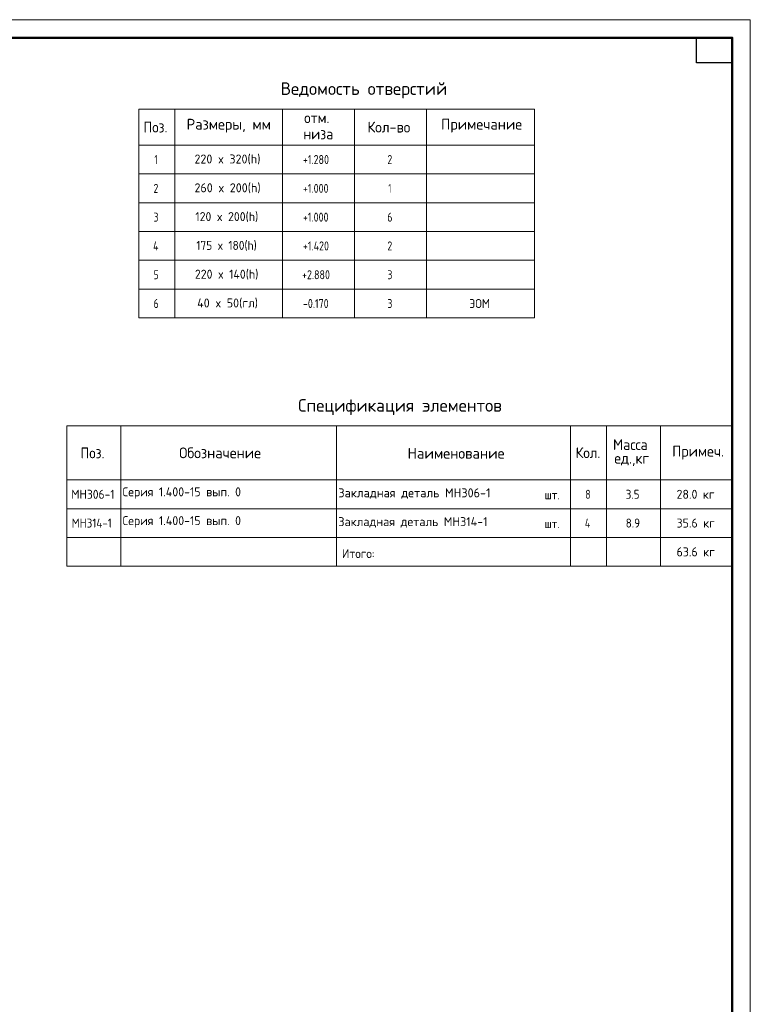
# Model space of a CAD drawing. Header units: millimetres. Extents: x -49773 to 2322955, y -3321 to 58485.
# Tile 112 of 256: x 515411 to 535720, y 30643 to 57998. Entities that reach past the tile are written whole.
import ezdxf

# ---------------------------------------------------------------- set-up
doc = ezdxf.new("R2010")
doc.units = ezdxf.units.MM
doc.layers.add('Standard', color=7, linetype='Continuous', lineweight=25)
doc.styles.add('GOST AllPlan type A', font='txt')
doc.styles.add('ISOCPEUR', font='txt')

msp = doc.modelspace()

# ---------------------------------------------------------------- linework, layer by layer
at = {"layer": 'Standard', "color": 7, "linetype": 'Continuous', "lineweight": 13, "transparency": 33554687}
for p, q in [((518720.4, 55512.2), (529720.4, 55512.2)), ((518720.4, 54512.2), (518720.4, 55512.2)), ((519720.4, 54512.2), (519720.4, 55512.2)), ((522720.4, 54512.2), (522720.4, 55512.2)), ((524720.4, 54512.2), (524720.4, 55512.2)), ((526720.4, 54512.2), (526720.4, 55512.2)), ((529720.4, 54512.2), (529720.4, 55512.2)), ((518720.4, 54512.2), (529720.4, 54512.2)), ((518720.4, 53712.2), (518720.4, 54512.2)), ((519720.4, 53712.2), (519720.4, 54512.2)), ((522720.4, 53712.2), (522720.4, 54512.2)), ((524720.4, 53712.2), (524720.4, 54512.2)), ((526720.4, 53712.2), (526720.4, 54512.2)), ((529720.4, 53712.2), (529720.4, 54512.2)), ((518720.4, 53712.2), (529720.4, 53712.2)), ((518720.4, 52912.2), (518720.4, 53712.2)), ((519720.4, 52912.2), (519720.4, 53712.2)), ((522720.4, 52912.2), (522720.4, 53712.2)), ((524720.4, 52912.2), (524720.4, 53712.2)), ((526720.4, 52912.2), (526720.4, 53712.2)), ((529720.4, 52912.2), (529720.4, 53712.2)), ((518720.4, 52912.2), (529720.4, 52912.2)), ((518720.4, 52112.2), (518720.4, 52912.2)), ((519720.4, 52112.2), (519720.4, 52912.2)), ((522720.4, 52112.2), (522720.4, 52912.2)), ((524720.4, 52112.2), (524720.4, 52912.2)), ((526720.4, 52112.2), (526720.4, 52912.2)), ((529720.4, 52112.2), (529720.4, 52912.2)), ((518720.4, 52112.2), (529720.4, 52112.2)), ((518720.4, 51312.2), (518720.4, 52112.2)), ((519720.4, 51312.2), (519720.4, 52112.2)), ((522720.4, 51312.2), (522720.4, 52112.2)), ((524720.4, 51312.2), (524720.4, 52112.2)), ((526720.4, 51312.2), (526720.4, 52112.2)), ((529720.4, 51312.2), (529720.4, 52112.2)), ((518720.4, 51312.2), (529720.4, 51312.2)), ((518720.4, 50512.2), (518720.4, 51312.2)), ((519720.4, 50512.2), (519720.4, 51312.2)), ((522720.4, 50512.2), (522720.4, 51312.2)), ((524720.4, 50512.2), (524720.4, 51312.2)), ((526720.4, 50512.2), (526720.4, 51312.2)), ((529720.4, 50512.2), (529720.4, 51312.2)), ((518720.4, 50512.2), (529720.4, 50512.2)), ((518720.4, 49712.2), (518720.4, 50512.2)), ((519720.4, 49712.2), (519720.4, 50512.2)), ((522720.4, 49712.2), (522720.4, 50512.2)), ((524720.4, 49712.2), (524720.4, 50512.2)), ((526720.4, 49712.2), (526720.4, 50512.2)), ((529720.4, 49712.2), (529720.4, 50512.2)), ((518720.4, 49712.2), (529720.4, 49712.2)), ((516720.4, 46712.2), (535220.4, 46712.2)), ((516720.4, 46712.2), (516720.4, 45212.2)), ((516720.4, 45212.2), (516720.4, 46712.2)), ((518220.4, 46712.2), (518220.4, 45212.2)), ((524220.4, 46712.2), (524220.4, 45212.2)), ((530720.4, 46712.2), (530720.4, 45212.2)), ((531720.4, 46712.2), (531720.4, 45212.2)), ((533220.4, 46712.2), (533220.4, 45212.2)), ((535220.4, 46712.2), (535220.4, 45212.2)), ((535220.4, 45212.2), (516720.4, 45212.2)), ((516720.4, 45212.2), (516720.4, 44412.2)), ((518220.4, 45212.2), (518220.4, 44412.2)), ((524220.4, 45212.2), (524220.4, 44412.2)), ((530720.4, 45212.2), (530720.4, 44412.2)), ((531720.4, 45212.2), (531720.4, 44412.2)), ((533220.4, 45212.2), (533220.4, 44412.2)), ((535220.4, 45212.2), (535220.4, 45212.2)), ((535220.4, 45212.2), (535220.4, 44412.2)), ((516720.4, 44412.2), (535220.4, 44412.2)), ((516720.4, 44412.2), (516720.4, 43612.2)), ((518220.4, 44412.2), (518220.4, 43612.2)), ((524220.4, 44412.2), (524220.4, 43612.2)), ((530720.4, 44412.2), (530720.4, 43612.2)), ((531720.4, 44412.2), (531720.4, 43612.2)), ((533220.4, 44412.2), (533220.4, 43612.2)), ((535220.4, 44412.2), (535220.4, 43612.2)), ((516720.4, 43612.2), (516720.4, 42812.2)), ((516720.4, 43612.2), (535220.4, 43612.2)), ((518220.4, 43612.2), (518220.4, 42812.2)), ((524220.4, 43612.2), (524220.4, 42812.2)), ((530720.4, 43612.2), (530720.4, 42812.2)), ((531720.4, 43612.2), (531720.4, 42812.2)), ((533220.4, 43612.2), (533220.4, 42812.2)), ((535220.4, 43612.2), (535220.4, 42812.2)), ((516720.4, 42812.2), (535220.4, 42812.2))]:
    msp.add_line(p, q, dxfattribs=at)
msp.add_lwpolyline([(493720.4, -1402.4), (535720.4, -1402.4), (535720.4, 57997.6), (493720.4, 57997.6), (493720.4, -1402.4)], close=True, dxfattribs=at)
at = {"layer": 'Standard', "color": 7, "linetype": 'Continuous', "lineweight": 50, "transparency": 33554687}
msp.add_lwpolyline([(495720.4, 57497.6), (535220.4, 57497.6), (535220.4, -902.4), (495720.4, -902.4), (495720.4, 57497.6)], close=True, dxfattribs=at)
at = {"layer": 'Standard', "color": 7, "linetype": 'Continuous', "lineweight": 25, "transparency": 33554687}
msp.add_lwpolyline([(535220.4, 57497.6), (535220.4, 56797.6), (534220.4, 56797.6), (534220.4, 57497.6), (535220.4, 57497.6)], close=True, dxfattribs=at)

# ---------------------------------------------------------------- texts
at = {"layer": 'Standard', "color": 7, "linetype": 'Continuous', "lineweight": 35, "transparency": 33554687, "char_height": 350, "attachment_point": 7, "style": 'ISOCPEUR'}
for s, insert, width in [('\\W0.99;Ведомость отверстий', (522662.9, 55812.2), 5000.008), ('\\W0.99;Спецификация элементов', (523152.9, 47012.2), 5804.233)]:
    msp.add_mtext(s, dxfattribs=dict(at, insert=insert, width=width))
at = {"layer": 'Standard', "color": 7, "linetype": 'Continuous', "lineweight": 25, "transparency": 33554687, "attachment_point": 7}
for s, insert, char_height, width, style in [('\\W0.93;отм.', (523320.6, 55123.9), 300, 949.137, 'ISOCPEUR'), ('\\W0.92;Поз.', (518852.9, 54862.2), 300, 872.987, 'ISOCPEUR'), ('\\W0.97;Размеры, мм', (520050.4, 54862.2), 300, 2484.949, 'ISOCPEUR'), ('\\W0.95;Кол-во', (525075.4, 54862.2), 300, 1432.285, 'ISOCPEUR'), ('\\W0.97;Примечание', (527125.4, 54862.2), 300, 2334.401, 'ISOCPEUR'), ('\\W0.93;низа', (523298.1, 54673.9), 300, 994.417, 'ISOCPEUR'), ('\\W0.56;1', (519157.9, 53987.2), 250, 194.435, 'ISOCPEUR'), ('\\W0.97;220 x 320(h)', (520270.4, 53977.2), 250, 2020.613, 'ISOCPEUR'), ('+1.280', (523284.6, 53987.2), 250, 894.934, 'GOST AllPlan type A'), ('\\W0.78;2', (525632.9, 53987.2), 250, 271.994, 'ISOCPEUR'), ('\\W0.78;2', (519132.9, 53187.2), 250, 272.013, 'ISOCPEUR'), ('\\W0.97;260 x 200(h)', (520270.4, 53177.2), 250, 2020.613, 'ISOCPEUR'), ('+1.000', (523284.6, 53187.2), 250, 894.934, 'GOST AllPlan type A'), ('\\W0.56;1', (525657.9, 53187.2), 250, 194.435, 'ISOCPEUR'), ('\\W0.78;3', (519132.9, 52387.2), 250, 272.013, 'ISOCPEUR'), ('\\W0.95;120 x 200(h)', (520295.4, 52377.2), 250, 1967.557, 'ISOCPEUR'), ('+1.000', (523284.6, 52387.2), 250, 894.934, 'GOST AllPlan type A'), ('\\W0.78;6', (525632.9, 52387.2), 250, 271.994, 'ISOCPEUR'), ('\\W0.80;4', (519120.4, 51587.2), 250, 299.854, 'ISOCPEUR'), ('\\W0.92;175 x 180(h)', (520320.4, 51577.2), 250, 1914.501, 'ISOCPEUR'), ('+1.420', (523284.6, 51587.2), 250, 894.934, 'GOST AllPlan type A'), ('\\W0.78;2', (525632.9, 51587.2), 250, 271.994, 'ISOCPEUR'), ('\\W0.78;5', (519132.9, 50787.2), 250, 272.013, 'ISOCPEUR'), ('\\W0.95;220 x 140(h)', (520282.9, 50777.2), 250, 1992.684, 'ISOCPEUR'), ('+2.880', (523259.5, 50787.2), 250, 948.218, 'GOST AllPlan type A'), ('\\W0.78;3', (525632.9, 50787.2), 250, 271.994, 'ISOCPEUR'), ('\\W0.78;6', (519132.9, 49987.2), 250, 272.013, 'ISOCPEUR'), ('\\W0.97;40 x 50(гл)', (520345.4, 49977.2), 250, 1870.536, 'ISOCPEUR'), ('-0.170', (523284.6, 49987.2), 250, 894.934, 'GOST AllPlan type A'), ('\\W0.78;3', (525632.9, 49987.2), 250, 271.994, 'ISOCPEUR'), ('\\W0.93;ЭОМ', (527907.9, 49987.2), 250, 740.466, 'ISOCPEUR'), ('\\W0.95;Масса', (531903.1, 46043.6), 300, 1252.119, 'ISOCPEUR'), ('\\W0.92;Поз.', (517102.4, 45811.7), 300, 872.987, 'ISOCPEUR'), ('\\W0.97;Обозначение', (519844, 45813.1), 300, 2499.411, 'ISOCPEUR'), ('\\W0.98;Наименование', (526193, 45802.2), 300, 2784.788, 'ISOCPEUR'), ('\\W0.93;Кол.', (530864.2, 45816.7), 300, 888.216, 'ISOCPEUR'), ('\\W0.96;Примеч.', (533548.4, 45777.8), 300, 1552.778, 'ISOCPEUR'), ('\\W0.94;ед.,кг', (531940.6, 45593.6), 300, 1175.8, 'ISOCPEUR'), ('\\W0.93;МН306-1', (516845.4, 44687.2), 250, 1364.981, 'ISOCPEUR'), ('\\W0.96;Серия 1.400-15 вып. 0', (518270.4, 44687.2), 250, 3467.671, 'ISOCPEUR'), ('\\W0.98;Закладная деталь МН306-1', (524270.4, 44687.2), 250, 4457.223, 'ISOCPEUR'), ('\\W0.78;8', (531132.9, 44687.2), 250, 271.994, 'ISOCPEUR'), ('\\W0.89;3.5', (532257.9, 44687.2), 250, 536.364, 'ISOCPEUR'), ('\\W0.96;28.0 кг', (533670.4, 44687.2), 250, 1218.74, 'ISOCPEUR'), ('\\W0.91;шт.', (530002.6, 44671.4), 250, 638.908, 'ISOCPEUR'), ('\\W0.89;МН314-1', (516857.9, 43887.2), 250, 1335.804, 'ISOCPEUR'), ('\\W0.96;Серия 1.400-15 вып. 0', (518270.4, 43887.2), 250, 3467.671, 'ISOCPEUR'), ('\\W0.97;Закладная деталь МН314-1', (524270.4, 43887.2), 250, 4431.027, 'ISOCPEUR'), ('\\W0.91;шт.', (530002.6, 43871.4), 250, 638.908, 'ISOCPEUR'), ('\\W0.80;4', (531120.4, 43887.2), 250, 299.872, 'ISOCPEUR'), ('\\W0.89;8.9', (532257.9, 43887.2), 250, 536.364, 'ISOCPEUR'), ('\\W0.96;35.6 кг', (533670.4, 43887.2), 250, 1218.74, 'ISOCPEUR'), ('\\W0.95;Итого:', (524367.7, 43039.5), 250, 1143.464, 'ISOCPEUR'), ('\\W0.96;63.6 кг', (533670.4, 43087.2), 250, 1218.74, 'ISOCPEUR')]:
    msp.add_mtext(s, dxfattribs=dict(at, insert=insert, char_height=char_height, width=width, style=style))

doc.saveas('drawing.dxf')
